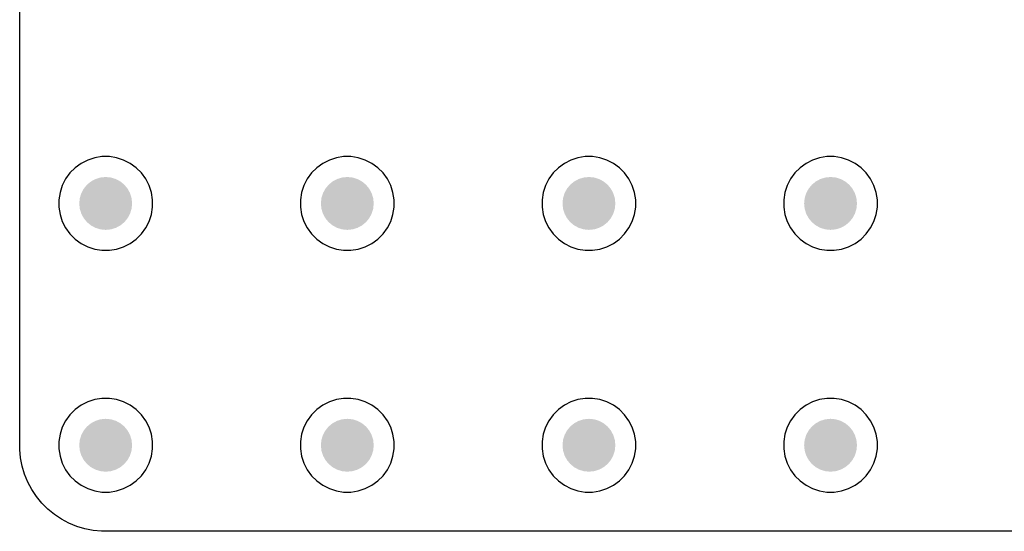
# Model space of a CAD drawing. Header units: inches. Extents: x 0 to 140, y 0 to 140.
# Tile 1 of 20: x 0 to 66, y 0 to 34. Entities that reach past the tile are written whole.
import ezdxf

# ---------------------------------------------------------------- set-up
doc = ezdxf.new("R2010")
doc.units = ezdxf.units.IN
doc.layers.add('BOTTOM', color=5, linetype='Continuous')
doc.layers.add('Pad Holes', color=156, linetype='Continuous')

msp = doc.modelspace()

# ---------------------------------------------------------------- hatches: boundary and pattern name
at = {"layer": 'BOTTOM'}
h = msp.add_hatch(color=5, dxfattribs=at)
edge = h.paths.add_edge_path()
edge.add_arc((6, 22), 1.5, 0, 360)
h = msp.add_hatch(color=5, dxfattribs=at)
edge = h.paths.add_edge_path()
edge.add_arc((22, 22), 1.5, 0, 360)
h = msp.add_hatch(color=5, dxfattribs=at)
edge = h.paths.add_edge_path()
edge.add_arc((38, 22), 1.5, 0, 360)
h = msp.add_hatch(color=5, dxfattribs=at)
edge = h.paths.add_edge_path()
edge.add_arc((54, 22), 1.5, 0, 360)
h = msp.add_hatch(color=5, dxfattribs=at)
edge = h.paths.add_edge_path()
edge.add_arc((6, 6), 1.5, 0, 360)
h = msp.add_hatch(color=5, dxfattribs=at)
edge = h.paths.add_edge_path()
edge.add_arc((22, 6), 1.5, 0, 360)
h = msp.add_hatch(color=5, dxfattribs=at)
edge = h.paths.add_edge_path()
edge.add_arc((38, 6), 1.5, 0, 360)
h = msp.add_hatch(color=5, dxfattribs=at)
edge = h.paths.add_edge_path()
edge.add_arc((54, 6), 1.5, 0, 360)
at = {"layer": 'Pad Holes'}
h = msp.add_hatch(color=7, dxfattribs=at)
edge = h.paths.add_edge_path()
edge.add_arc((6, 22), 1.75, 0, 360)
h = msp.add_hatch(color=7, dxfattribs=at)
edge = h.paths.add_edge_path()
edge.add_arc((22, 22), 1.75, 0, 360)
h = msp.add_hatch(color=7, dxfattribs=at)
edge = h.paths.add_edge_path()
edge.add_arc((38, 22), 1.75, 0, 360)
h = msp.add_hatch(color=7, dxfattribs=at)
edge = h.paths.add_edge_path()
edge.add_arc((54, 22), 1.75, 0, 360)
h = msp.add_hatch(color=7, dxfattribs=at)
edge = h.paths.add_edge_path()
edge.add_arc((6, 6), 1.75, 0, 360)
h = msp.add_hatch(color=7, dxfattribs=at)
edge = h.paths.add_edge_path()
edge.add_arc((22, 6), 1.75, 0, 360)
h = msp.add_hatch(color=7, dxfattribs=at)
edge = h.paths.add_edge_path()
edge.add_arc((38, 6), 1.75, 0, 360)
h = msp.add_hatch(color=7, dxfattribs=at)
edge = h.paths.add_edge_path()
edge.add_arc((54, 6), 1.75, 0, 360)

# ---------------------------------------------------------------- linework, layer by layer
at = {"layer": 'BOTTOM'}
for p, q in [((0.306, 6), (0.306, 115.024)), ((4.81, 24.873), (4.375, 24.651)), ((5.274, 25.023), (4.81, 24.873)), ((5.756, 25.1), (5.274, 25.023)), ((6.244, 25.1), (5.756, 25.1)), ((6.726, 25.023), (6.244, 25.1)), ((7.19, 24.873), (6.726, 25.023)), ((7.625, 24.651), (7.19, 24.873)), ((20.81, 24.873), (20.375, 24.651)), ((21.274, 25.023), (20.81, 24.873)), ((21.756, 25.1), (21.274, 25.023)), ((22.244, 25.1), (21.756, 25.1)), ((22.726, 25.023), (22.244, 25.1)), ((23.19, 24.873), (22.726, 25.023)), ((23.625, 24.651), (23.19, 24.873)), ((36.81, 24.873), (36.375, 24.651)), ((37.274, 25.023), (36.81, 24.873)), ((37.756, 25.1), (37.274, 25.023)), ((38.244, 25.1), (37.756, 25.1)), ((38.726, 25.023), (38.244, 25.1)), ((39.19, 24.873), (38.726, 25.023)), ((39.625, 24.651), (39.19, 24.873)), ((52.81, 24.873), (52.375, 24.651)), ((53.274, 25.023), (52.81, 24.873)), ((53.756, 25.1), (53.274, 25.023)), ((54.244, 25.1), (53.756, 25.1)), ((54.726, 25.023), (54.244, 25.1)), ((55.19, 24.873), (54.726, 25.023)), ((55.625, 24.651), (55.19, 24.873)), ((3.981, 24.364), (3.635, 24.019)), ((4.375, 24.651), (3.981, 24.364)), ((8.02, 24.364), (7.625, 24.651)), ((8.365, 24.019), (8.02, 24.364)), ((19.981, 24.364), (19.635, 24.019)), ((20.375, 24.651), (19.981, 24.364)), ((24.02, 24.364), (23.625, 24.651)), ((24.365, 24.019), (24.02, 24.364)), ((35.98, 24.364), (35.635, 24.019)), ((36.375, 24.651), (35.98, 24.364)), ((40.02, 24.364), (39.625, 24.651)), ((40.365, 24.019), (40.02, 24.364)), ((51.981, 24.364), (51.635, 24.019)), ((52.375, 24.651), (51.981, 24.364)), ((56.02, 24.364), (55.625, 24.651)), ((56.365, 24.019), (56.02, 24.364)), ((3.349, 23.624), (3.127, 23.19)), ((3.635, 24.019), (3.349, 23.624)), ((8.651, 23.624), (8.365, 24.019)), ((8.873, 23.19), (8.651, 23.624)), ((19.349, 23.624), (19.127, 23.19)), ((19.635, 24.019), (19.349, 23.624)), ((24.651, 23.624), (24.365, 24.019)), ((24.873, 23.19), (24.651, 23.624)), ((35.349, 23.624), (35.127, 23.19)), ((35.635, 24.019), (35.349, 23.624)), ((40.651, 23.624), (40.365, 24.019)), ((40.873, 23.19), (40.651, 23.624)), ((51.349, 23.624), (51.127, 23.19)), ((51.635, 24.019), (51.349, 23.624)), ((56.651, 23.624), (56.365, 24.019)), ((56.873, 23.19), (56.651, 23.624)), ((3.127, 23.19), (2.976, 22.726)), ((9.024, 22.726), (8.873, 23.19)), ((19.127, 23.19), (18.976, 22.726)), ((25.024, 22.726), (24.873, 23.19)), ((35.127, 23.19), (34.976, 22.726)), ((41.024, 22.726), (40.873, 23.19)), ((51.127, 23.19), (50.976, 22.726)), ((57.024, 22.726), (56.873, 23.19)), ((2.976, 22.726), (2.9, 22.244)), ((2.9, 22.244), (2.9, 21.756)), ((9.1, 22.244), (9.024, 22.726)), ((9.1, 21.756), (9.1, 22.244)), ((18.976, 22.726), (18.9, 22.244)), ((18.9, 22.244), (18.9, 21.756)), ((25.1, 22.244), (25.024, 22.726)), ((25.1, 21.756), (25.1, 22.244)), ((34.976, 22.726), (34.9, 22.244)), ((34.9, 22.244), (34.9, 21.756)), ((41.1, 22.244), (41.024, 22.726)), ((41.1, 21.756), (41.1, 22.244)), ((50.976, 22.726), (50.9, 22.244)), ((50.9, 22.244), (50.9, 21.756)), ((57.1, 22.244), (57.024, 22.726)), ((57.1, 21.756), (57.1, 22.244)), ((2.9, 21.756), (2.976, 21.274)), ((9.024, 21.274), (9.1, 21.756)), ((18.9, 21.756), (18.976, 21.274)), ((25.024, 21.274), (25.1, 21.756)), ((34.9, 21.756), (34.976, 21.274)), ((41.024, 21.274), (41.1, 21.756)), ((50.9, 21.756), (50.976, 21.274)), ((57.024, 21.274), (57.1, 21.756)), ((2.976, 21.274), (3.127, 20.81)), ((8.873, 20.81), (9.024, 21.274)), ((18.976, 21.274), (19.127, 20.81)), ((24.873, 20.81), (25.024, 21.274)), ((34.976, 21.274), (35.127, 20.81)), ((40.873, 20.81), (41.024, 21.274)), ((50.976, 21.274), (51.127, 20.81)), ((56.873, 20.81), (57.024, 21.274)), ((3.127, 20.81), (3.349, 20.375)), ((3.349, 20.375), (3.635, 19.98)), ((8.365, 19.98), (8.651, 20.375)), ((8.651, 20.375), (8.873, 20.81)), ((19.127, 20.81), (19.349, 20.375)), ((19.349, 20.375), (19.635, 19.98)), ((24.365, 19.98), (24.651, 20.375)), ((24.651, 20.375), (24.873, 20.81)), ((35.127, 20.81), (35.349, 20.375)), ((35.349, 20.375), (35.635, 19.98)), ((40.365, 19.98), (40.651, 20.375)), ((40.651, 20.375), (40.873, 20.81)), ((51.127, 20.81), (51.349, 20.375)), ((51.349, 20.375), (51.635, 19.98)), ((56.365, 19.98), (56.651, 20.375)), ((56.651, 20.375), (56.873, 20.81)), ((3.635, 19.98), (3.981, 19.635)), ((3.981, 19.635), (4.375, 19.348)), ((7.625, 19.348), (8.02, 19.635)), ((8.02, 19.635), (8.365, 19.98)), ((19.635, 19.98), (19.981, 19.635)), ((19.981, 19.635), (20.375, 19.348)), ((23.625, 19.348), (24.02, 19.635)), ((24.02, 19.635), (24.365, 19.98)), ((35.635, 19.98), (35.98, 19.635)), ((35.98, 19.635), (36.375, 19.348)), ((39.625, 19.348), (40.02, 19.635)), ((40.02, 19.635), (40.365, 19.98)), ((51.635, 19.98), (51.981, 19.635)), ((51.981, 19.635), (52.375, 19.348)), ((55.625, 19.348), (56.02, 19.635)), ((56.02, 19.635), (56.365, 19.98)), ((4.375, 19.348), (4.81, 19.127)), ((4.81, 19.127), (5.274, 18.976)), ((5.274, 18.976), (5.756, 18.9)), ((6.244, 18.9), (6.726, 18.976)), ((6.726, 18.976), (7.19, 19.127)), ((7.19, 19.127), (7.625, 19.348)), ((20.375, 19.348), (20.81, 19.127)), ((20.81, 19.127), (21.274, 18.976)), ((21.274, 18.976), (21.756, 18.9)), ((22.244, 18.9), (22.726, 18.976)), ((22.726, 18.976), (23.19, 19.127)), ((23.19, 19.127), (23.625, 19.348)), ((36.375, 19.348), (36.81, 19.127)), ((36.81, 19.127), (37.274, 18.976)), ((37.274, 18.976), (37.756, 18.9)), ((38.244, 18.9), (38.726, 18.976)), ((38.726, 18.976), (39.19, 19.127)), ((39.19, 19.127), (39.625, 19.348)), ((52.375, 19.348), (52.81, 19.127)), ((52.81, 19.127), (53.274, 18.976)), ((53.274, 18.976), (53.756, 18.9)), ((54.244, 18.9), (54.726, 18.976)), ((54.726, 18.976), (55.19, 19.127)), ((55.19, 19.127), (55.625, 19.348)), ((5.756, 18.9), (6.244, 18.9)), ((21.756, 18.9), (22.244, 18.9)), ((37.756, 18.9), (38.244, 18.9)), ((53.756, 18.9), (54.244, 18.9)), ((4.375, 8.651), (3.981, 8.364)), ((4.81, 8.873), (4.375, 8.651)), ((5.274, 9.023), (4.81, 8.873)), ((5.756, 9.1), (5.274, 9.023)), ((6.244, 9.1), (5.756, 9.1)), ((6.726, 9.023), (6.244, 9.1)), ((7.19, 8.873), (6.726, 9.023)), ((7.625, 8.651), (7.19, 8.873)), ((8.02, 8.364), (7.625, 8.651)), ((20.375, 8.651), (19.981, 8.364)), ((20.81, 8.873), (20.375, 8.651)), ((21.274, 9.023), (20.81, 8.873)), ((21.756, 9.1), (21.274, 9.023)), ((22.244, 9.1), (21.756, 9.1)), ((22.726, 9.023), (22.244, 9.1)), ((23.19, 8.873), (22.726, 9.023)), ((23.625, 8.651), (23.19, 8.873)), ((24.02, 8.364), (23.625, 8.651)), ((36.375, 8.651), (35.98, 8.364)), ((36.81, 8.873), (36.375, 8.651)), ((37.274, 9.023), (36.81, 8.873)), ((37.756, 9.1), (37.274, 9.023)), ((38.244, 9.1), (37.756, 9.1)), ((38.726, 9.023), (38.244, 9.1)), ((39.19, 8.873), (38.726, 9.023)), ((39.625, 8.651), (39.19, 8.873)), ((40.02, 8.364), (39.625, 8.651)), ((52.375, 8.651), (51.981, 8.364)), ((52.81, 8.873), (52.375, 8.651)), ((53.274, 9.023), (52.81, 8.873)), ((53.756, 9.1), (53.274, 9.023)), ((54.244, 9.1), (53.756, 9.1)), ((54.726, 9.023), (54.244, 9.1)), ((55.19, 8.873), (54.726, 9.023)), ((55.625, 8.651), (55.19, 8.873)), ((56.02, 8.364), (55.625, 8.651)), ((3.635, 8.019), (3.349, 7.624)), ((3.981, 8.364), (3.635, 8.019)), ((8.365, 8.019), (8.02, 8.364)), ((8.651, 7.624), (8.365, 8.019)), ((19.635, 8.019), (19.349, 7.624)), ((19.981, 8.364), (19.635, 8.019)), ((24.365, 8.019), (24.02, 8.364)), ((24.651, 7.624), (24.365, 8.019)), ((35.635, 8.019), (35.349, 7.624)), ((35.98, 8.364), (35.635, 8.019)), ((40.365, 8.019), (40.02, 8.364)), ((40.651, 7.624), (40.365, 8.019)), ((51.635, 8.019), (51.349, 7.624)), ((51.981, 8.364), (51.635, 8.019)), ((56.365, 8.019), (56.02, 8.364)), ((56.651, 7.624), (56.365, 8.019)), ((3.127, 7.19), (2.976, 6.726)), ((3.349, 7.624), (3.127, 7.19)), ((8.873, 7.19), (8.651, 7.624)), ((9.024, 6.726), (8.873, 7.19)), ((19.127, 7.19), (18.976, 6.726)), ((19.349, 7.624), (19.127, 7.19)), ((24.873, 7.19), (24.651, 7.624)), ((25.024, 6.726), (24.873, 7.19)), ((35.127, 7.19), (34.976, 6.726)), ((35.349, 7.624), (35.127, 7.19)), ((40.873, 7.19), (40.651, 7.624)), ((41.024, 6.726), (40.873, 7.19)), ((51.127, 7.19), (50.976, 6.726)), ((51.349, 7.624), (51.127, 7.19)), ((56.873, 7.19), (56.651, 7.624)), ((57.024, 6.726), (56.873, 7.19)), ((2.976, 6.726), (2.9, 6.244)), ((9.1, 6.244), (9.024, 6.726)), ((18.976, 6.726), (18.9, 6.244)), ((25.1, 6.244), (25.024, 6.726)), ((34.976, 6.726), (34.9, 6.244)), ((41.1, 6.244), (41.024, 6.726)), ((50.976, 6.726), (50.9, 6.244)), ((57.1, 6.244), (57.024, 6.726)), ((0.306, 5.72), (0.306, 6)), ((2.9, 6.244), (2.9, 5.756)), ((9.1, 5.756), (9.1, 6.244)), ((18.9, 6.244), (18.9, 5.756)), ((25.1, 5.756), (25.1, 6.244)), ((34.9, 6.244), (34.9, 5.756)), ((41.1, 5.756), (41.1, 6.244)), ((50.9, 6.244), (50.9, 5.756)), ((57.1, 5.756), (57.1, 6.244)), ((0.361, 5.163), (0.306, 5.72)), ((2.9, 5.756), (2.976, 5.274)), ((2.976, 5.274), (3.127, 4.81)), ((8.873, 4.81), (9.024, 5.274)), ((9.024, 5.274), (9.1, 5.756)), ((18.9, 5.756), (18.976, 5.274)), ((18.976, 5.274), (19.127, 4.81)), ((24.873, 4.81), (25.024, 5.274)), ((25.024, 5.274), (25.1, 5.756)), ((34.9, 5.756), (34.976, 5.274)), ((34.976, 5.274), (35.127, 4.81)), ((40.873, 4.81), (41.024, 5.274)), ((41.024, 5.274), (41.1, 5.756)), ((50.9, 5.756), (50.976, 5.274)), ((50.976, 5.274), (51.127, 4.81)), ((56.873, 4.81), (57.024, 5.274)), ((57.024, 5.274), (57.1, 5.756)), ((0.47, 4.615), (0.361, 5.163)), ((0.632, 4.079), (0.47, 4.615)), ((3.127, 4.81), (3.349, 4.375)), ((8.651, 4.375), (8.873, 4.81)), ((19.127, 4.81), (19.349, 4.375)), ((24.651, 4.375), (24.873, 4.81)), ((35.127, 4.81), (35.349, 4.375)), ((40.651, 4.375), (40.873, 4.81)), ((51.127, 4.81), (51.349, 4.375)), ((56.651, 4.375), (56.873, 4.81)), ((0.846, 3.563), (0.632, 4.079)), ((3.349, 4.375), (3.635, 3.98)), ((3.635, 3.98), (3.981, 3.635)), ((8.02, 3.635), (8.365, 3.98)), ((8.365, 3.98), (8.651, 4.375)), ((19.349, 4.375), (19.635, 3.98)), ((19.635, 3.98), (19.981, 3.635)), ((24.02, 3.635), (24.365, 3.98)), ((24.365, 3.98), (24.651, 4.375)), ((35.349, 4.375), (35.635, 3.98)), ((35.635, 3.98), (35.98, 3.635)), ((40.02, 3.635), (40.365, 3.98)), ((40.365, 3.98), (40.651, 4.375)), ((51.349, 4.375), (51.635, 3.98)), ((51.635, 3.98), (51.981, 3.635)), ((56.02, 3.635), (56.365, 3.98)), ((56.365, 3.98), (56.651, 4.375)), ((1.11, 3.069), (0.846, 3.563)), ((3.981, 3.635), (4.375, 3.348)), ((4.375, 3.348), (4.81, 3.127)), ((7.19, 3.127), (7.625, 3.348)), ((7.625, 3.348), (8.02, 3.635)), ((19.981, 3.635), (20.375, 3.348)), ((20.375, 3.348), (20.81, 3.127)), ((23.19, 3.127), (23.625, 3.348)), ((23.625, 3.348), (24.02, 3.635)), ((35.98, 3.635), (36.375, 3.348)), ((36.375, 3.348), (36.81, 3.127)), ((39.19, 3.127), (39.625, 3.348)), ((39.625, 3.348), (40.02, 3.635)), ((51.981, 3.635), (52.375, 3.348)), ((52.375, 3.348), (52.81, 3.127)), ((55.19, 3.127), (55.625, 3.348)), ((55.625, 3.348), (56.02, 3.635)), ((1.421, 2.604), (1.11, 3.069)), ((4.81, 3.127), (5.274, 2.976)), ((5.274, 2.976), (5.756, 2.9)), ((5.756, 2.9), (6.244, 2.9)), ((6.244, 2.9), (6.726, 2.976)), ((6.726, 2.976), (7.19, 3.127)), ((20.81, 3.127), (21.274, 2.976)), ((21.274, 2.976), (21.756, 2.9)), ((21.756, 2.9), (22.244, 2.9)), ((22.244, 2.9), (22.726, 2.976)), ((22.726, 2.976), (23.19, 3.127)), ((36.81, 3.127), (37.274, 2.976)), ((37.274, 2.976), (37.756, 2.9)), ((37.756, 2.9), (38.244, 2.9)), ((38.244, 2.9), (38.726, 2.976)), ((38.726, 2.976), (39.19, 3.127)), ((52.81, 3.127), (53.274, 2.976)), ((53.274, 2.976), (53.756, 2.9)), ((53.756, 2.9), (54.244, 2.9)), ((54.244, 2.9), (54.726, 2.976)), ((54.726, 2.976), (55.19, 3.127)), ((1.776, 2.171), (1.421, 2.604)), ((2.171, 1.776), (1.776, 2.171)), ((2.604, 1.421), (2.171, 1.776)), ((3.069, 1.11), (2.604, 1.421)), ((3.563, 0.846), (3.069, 1.11)), ((4.079, 0.632), (3.563, 0.846)), ((4.615, 0.47), (4.079, 0.632)), ((5.163, 0.361), (4.615, 0.47)), ((5.72, 0.306), (5.163, 0.361)), ((134.28, 0.306), (5.72, 0.306))]:
    msp.add_line(p, q, dxfattribs=at)

doc.saveas('drawing.dxf')
